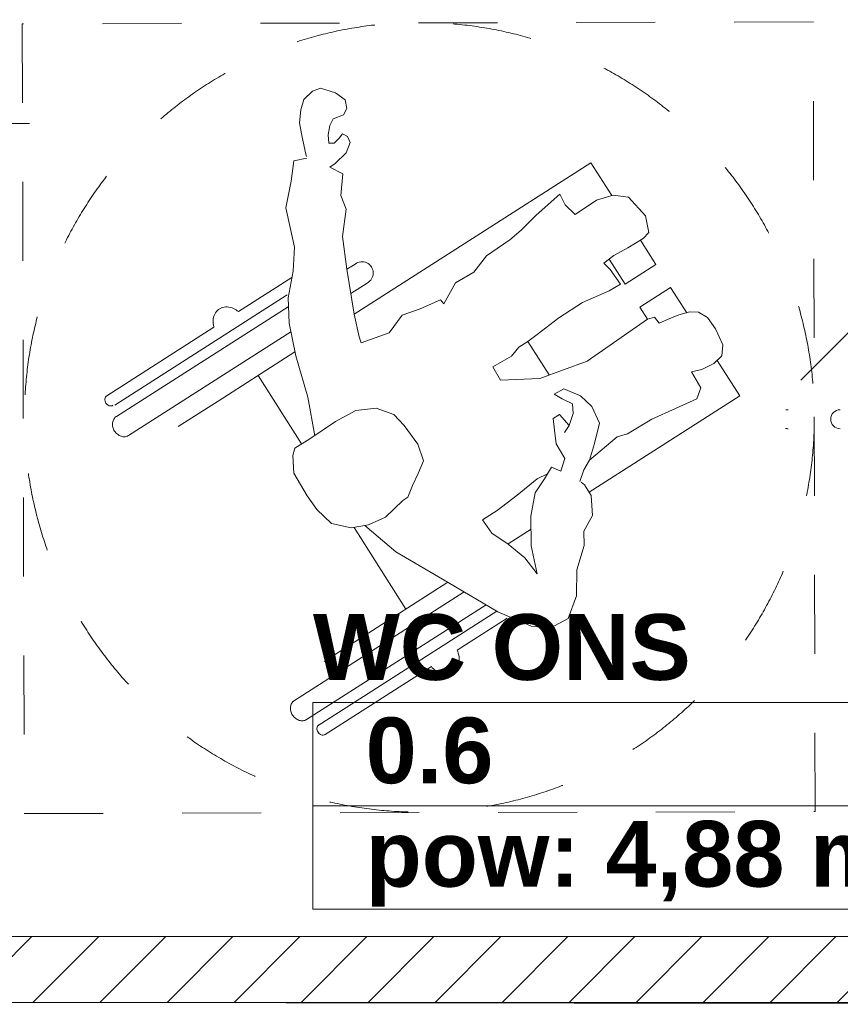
# Model space of a CAD drawing. Header units: millimetres. Extents: x 178516 to 426772, y -178579 to -115871.
# Tile 6 of 256: x 218226 to 219784, y -135207 to -133336. Entities that reach past the tile are written whole.
import ezdxf
from ezdxf.enums import TextEntityAlignment as Align

# ---------------------------------------------------------------- set-up
doc = ezdxf.new("R2010")
doc.units = ezdxf.units.MM
doc.header["$MEASUREMENT"] = 0
doc.linetypes.add('Dashed', pattern=[300, 150, -150])
doc.layers.get('0').update_dxf_attribs({"color": 252, "lineweight": 5})
for name, color, linetype, lineweight in [('2D - Rysunki i Obrazki_Nr_pióra__104', 252, 'Continuous', 5), ('2D - Rysunki i Obrazki_Nr_pióra__47', 252, 'Continuous', 5), ('HVAC_exhaust_W1.1', 30, 'Continuous', 50), ('Nowe_! NAZWY POM', 252, 'Continuous', 5), ('Nowe_! NAZWY POM_Nr_pióra__19', 252, 'Continuous', 5), ('Nowe_220-A Ściany', 252, 'Continuous', 5), ('Nowe_220-A Ściany_Nr_pióra__93', 252, 'Continuous', 5), ('Nowe_Metryczki pomieszczeń ARCHICADa_Nr_pióra__13', 252, 'Continuous', 5), ('P-SANR-FIXT_Nr_pióra__47', 252, 'Continuous', 5)]:
    doc.layers.add(name, color=color, linetype=linetype, lineweight=lineweight)
doc.layers.add('HVAC_exhaust_W1', color=7, linetype='Continuous', lineweight=50, true_color=0xd10000)
doc.styles.add('GENERATED_STYLE_2', font='arialbd.ttf')

# ---------------------------------------------------------------- blocks, each defined once
blk = doc.blocks.new('WC ONS_0.6_13', base_point=(219398.3, -134731.7))
at = {"layer": 'Nowe_Metryczki pomieszczeń ARCHICADa_Nr_pióra__13', "color": 7, "linetype": 'Continuous', "lineweight": 13}
for p, q in [((218782.7, -134633.5), (218782.7, -135026.4)), ((218782.7, -134633.5), (220013.9, -134633.5)), ((220013.9, -134633.5), (220013.9, -135026.4)), ((218782.7, -134830), (220013.9, -134830)), ((218782.7, -135026.4), (220013.9, -135026.4))]:
    blk.add_line(p, q, dxfattribs=at)
at = {"layer": 'Nowe_Metryczki pomieszczeń ARCHICADa_Nr_pióra__13', "color": 7, "lineweight": 13, "style": 'GENERATED_STYLE_2'}
for tag, p in [('ROOM_NAME', (218782.7, -134465.7)), ('ROOM_NUMBER', (218882.7, -134662.1)), ('ROOM_CALC_AREA', (218882.7, -134858.5))]:
    blk.add_attdef(tag, text='', height=125, dxfattribs=at).set_placement(p, align=Align.TOP_LEFT)
blk = doc.blocks.new('podkład 20251118')
at = {"color": 252, "linetype": 'Continuous', "lineweight": 5}
blk.add_line((218197, -133533.4), (218244.5, -133533.4), dxfattribs=at)
at = {"layer": '2D - Rysunki i Obrazki_Nr_pióra__104', "color": 252, "linetype": 'Continuous', "lineweight": 5}
for p, q in [((218765.4, -133487.9), (218781.7, -133471.8)), ((218765.4, -133487.9), (218781.7, -133471.8)), ((218781.7, -133471.8), (218797, -133466.4)), ((218781.7, -133471.8), (218797, -133466.4)), ((218797, -133466.4), (218825.7, -133475.1)), ((218797, -133466.4), (218825.7, -133475.1)), ((218825.7, -133475.1), (218843.7, -133488.6)), ((218825.7, -133475.1), (218843.7, -133488.6)), ((218759.4, -133507.5), (218765.4, -133487.9)), ((218759.4, -133507.5), (218765.4, -133487.9)), ((218843.7, -133488.6), (218847, -133505.1)), ((218843.7, -133488.6), (218847, -133505.1)), ((218757.1, -133532.4), (218759.4, -133507.5)), ((218757.1, -133532.4), (218759.4, -133507.5)), ((218847, -133505.1), (218840.6, -133517.3)), ((218847, -133505.1), (218840.6, -133517.3)), ((218762.5, -133559.5), (218757.1, -133532.4)), ((218762.5, -133559.5), (218757.1, -133532.4)), ((218821.4, -133524.7), (218815, -133537.4)), ((218821.4, -133524.7), (218815, -133537.4)), ((218840.6, -133517.3), (218821.4, -133524.7)), ((218840.6, -133517.3), (218821.4, -133524.7)), ((218815, -133537.4), (218811.6, -133554.7)), ((218815, -133537.4), (218811.6, -133554.7)), ((218832.3, -133561.4), (218839.1, -133552.9)), ((218832.3, -133561.4), (218839.1, -133552.9)), ((218839.1, -133552.9), (218848.4, -133558.2)), ((218839.1, -133552.9), (218848.4, -133558.2)), ((218769.4, -133591.7), (218762.5, -133559.5)), ((218769.4, -133591.7), (218762.5, -133559.5)), ((218811.6, -133554.7), (218812.9, -133570.6)), ((218811.6, -133554.7), (218812.9, -133570.6)), ((218812.9, -133570.6), (218822.8, -133570.7)), ((218812.9, -133570.6), (218822.8, -133570.7)), ((218822.8, -133570.7), (218832.3, -133561.4)), ((218822.8, -133570.7), (218832.3, -133561.4)), ((218853.3, -133569.5), (218845.6, -133589.5)), ((218853.3, -133569.5), (218845.6, -133589.5)), ((218848.4, -133558.2), (218853.3, -133569.5)), ((218848.4, -133558.2), (218853.3, -133569.5)), ((218845.6, -133589.5), (218825, -133609.4)), ((218845.6, -133589.5), (218825, -133609.4)), ((218741.5, -133643.3), (218746.6, -133604.1)), ((218741.5, -133643.3), (218746.6, -133604.1)), ((218746.6, -133604.1), (218771, -133599.5)), ((218746.6, -133604.1), (218771, -133599.5)), ((218770.4, -133596.4), (218769.4, -133591.7)), ((218770.4, -133596.4), (218769.4, -133591.7)), ((218825, -133609.4), (218814.5, -133616.4)), ((218825, -133609.4), (218814.5, -133616.4)), ((219310.7, -133608.2), (218860.9, -133895.7)), ((219310.7, -133608.2), (218860.9, -133895.7)), ((219310.7, -133608.2), (219350.4, -133670.4)), ((219310.7, -133608.2), (219350.4, -133670.4)), ((218814.5, -133616.4), (218839.2, -133629)), ((218814.5, -133616.4), (218839.2, -133629)), ((218839.2, -133629), (218835.9, -133670)), ((218839.2, -133629), (218835.9, -133670)), ((218730.9, -133693.6), (218741.5, -133643.3)), ((218730.9, -133693.6), (218741.5, -133643.3)), ((218835.9, -133670), (218845.6, -133696.3)), ((218835.9, -133670), (218845.6, -133696.3)), ((219206.7, -133707.8), (219251.6, -133667.9)), ((219206.7, -133707.8), (219251.6, -133667.9)), ((219251.6, -133667.9), (219261.8, -133688.3)), ((219251.6, -133667.9), (219261.8, -133688.3)), ((219321.3, -133679.1), (219280.8, -133706.4)), ((219321.3, -133679.1), (219280.8, -133706.4)), ((219352.7, -133669.7), (219321.3, -133679.1)), ((219352.7, -133669.7), (219321.3, -133679.1)), ((219381.8, -133673.5), (219352.7, -133669.7)), ((219381.8, -133673.5), (219352.7, -133669.7)), ((219414.4, -133709.2), (219381.8, -133673.5)), ((219414.4, -133709.2), (219381.8, -133673.5)), ((218747.8, -133768.2), (218730.9, -133693.6)), ((218747.8, -133768.2), (218730.9, -133693.6)), ((218845.6, -133696.3), (218838.8, -133747.9)), ((218845.6, -133696.3), (218838.8, -133747.9)), ((219261.8, -133688.3), (219280.8, -133706.4)), ((219261.8, -133688.3), (219280.8, -133706.4)), ((219178, -133736.2), (219206.7, -133707.8)), ((219178, -133736.2), (219206.7, -133707.8)), ((219420.7, -133740.5), (219414.4, -133709.2)), ((219420.7, -133740.5), (219414.4, -133709.2)), ((219156.7, -133754.3), (219178, -133736.2)), ((219156.7, -133754.3), (219178, -133736.2)), ((219409.8, -133752.2), (219420.7, -133740.5)), ((219409.8, -133752.2), (219420.7, -133740.5)), ((218838.8, -133747.9), (218847, -133810.5)), ((218838.8, -133747.9), (218847, -133810.5)), ((219132.6, -133770.8), (219156.7, -133754.3)), ((219132.6, -133770.8), (219156.7, -133754.3)), ((219380.6, -133769.7), (219409.8, -133752.2)), ((219380.6, -133769.7), (219409.8, -133752.2)), ((219404.7, -133755.3), (219434.1, -133801.3)), ((219404.7, -133755.3), (219434.1, -133801.3)), ((218745.2, -133813.9), (218747.8, -133768.2)), ((218745.2, -133813.9), (218747.8, -133768.2)), ((219112.5, -133784.8), (219132.6, -133770.8)), ((219112.5, -133784.8), (219132.6, -133770.8)), ((219354.3, -133784.1), (219380.6, -133769.7)), ((219354.3, -133784.1), (219380.6, -133769.7)), ((219088.3, -133816), (219112.5, -133784.8)), ((219088.3, -133816), (219112.5, -133784.8)), ((219335.4, -133798.6), (219354.3, -133784.1)), ((219335.4, -133798.6), (219354.3, -133784.1)), ((219375.6, -133838.7), (219345.2, -133791.1)), ((219375.6, -133838.7), (219345.2, -133791.1)), ((218735.4, -133864.8), (218745.2, -133813.9)), ((218735.4, -133864.8), (218745.2, -133813.9)), ((218862.6, -133800.5), (218847, -133810.5)), ((218847, -133810.5), (218860.9, -133895.7)), ((218847, -133810.5), (218860.9, -133895.7)), ((219053.4, -133836.1), (219088.3, -133816)), ((219053.4, -133836.1), (219088.3, -133816)), ((219335.4, -133798.6), (219347.5, -133810.7)), ((219335.4, -133798.6), (219347.5, -133810.7)), ((219347.5, -133810.7), (219367.1, -133838.5)), ((219347.5, -133810.7), (219367.1, -133838.5)), ((219434.1, -133801.3), (219375.6, -133838.7)), ((219434.1, -133801.3), (219375.6, -133838.7)), ((218641.2, -133890.9), (218742.9, -133825.9)), ((218641.2, -133890.9), (218742.9, -133825.9)), ((218885.5, -133836.8), (218854.5, -133856.6)), ((219031.2, -133876), (219053.4, -133836.1)), ((219031.2, -133876), (219053.4, -133836.1)), ((219345.3, -133851.3), (219294.8, -133873.5)), ((219345.3, -133851.3), (219294.8, -133873.5)), ((219367.1, -133838.5), (219345.3, -133851.3)), ((219367.1, -133838.5), (219345.3, -133851.3)), ((219462.2, -133845.3), (219403.7, -133882.7)), ((219462.2, -133845.3), (219403.7, -133882.7)), ((219492.8, -133893.1), (219462.2, -133845.3)), ((219492.8, -133893.1), (219462.2, -133845.3)), ((218733.7, -133859.3), (218406.5, -134068.4)), ((218737.7, -133913.1), (218735.4, -133864.8)), ((218737.7, -133913.1), (218735.4, -133864.8)), ((218986.5, -133885.5), (219025.3, -133868.6)), ((218986.5, -133885.5), (219025.3, -133868.6)), ((219025.3, -133868.6), (219031.2, -133876)), ((219025.3, -133868.6), (219031.2, -133876)), ((218735.4, -133881.8), (218409.4, -134090.1)), ((218735.4, -133881.8), (218409.4, -134090.1)), ((218952, -133897.5), (218986.5, -133885.5)), ((218952, -133897.5), (218986.5, -133885.5)), ((219294.8, -133873.5), (219249.5, -133902.4)), ((219294.8, -133873.5), (219249.5, -133902.4)), ((219403.7, -133882.7), (219418.3, -133905.5)), ((219403.7, -133882.7), (219418.3, -133905.5)), ((218860.9, -133895.7), (218870.2, -133938.5)), ((218860.9, -133895.7), (218870.2, -133938.5)), ((218927.5, -133931.1), (218952, -133897.5)), ((218927.5, -133931.1), (218952, -133897.5)), ((219249.5, -133902.4), (219208.8, -133934.1)), ((219249.5, -133902.4), (219208.8, -133934.1)), ((219418.3, -133905.5), (219303.4, -133984.8)), ((219418.3, -133905.5), (219303.4, -133984.8)), ((219418.3, -133905.5), (219431.7, -133901.5)), ((219418.3, -133905.5), (219431.7, -133901.5)), ((219431.7, -133901.5), (219440.4, -133913.1)), ((219431.7, -133901.5), (219440.4, -133913.1)), ((219456.2, -133905.9), (219440.4, -133913.1)), ((219456.2, -133905.9), (219440.4, -133913.1)), ((219478, -133897.2), (219456.2, -133905.9)), ((219478, -133897.2), (219456.2, -133905.9)), ((219498.5, -133891.5), (219478, -133897.2)), ((219498.5, -133891.5), (219478, -133897.2)), ((219515.2, -133891.8), (219498.5, -133891.5)), ((219515.2, -133891.8), (219498.5, -133891.5)), ((219532.4, -133901.9), (219515.2, -133891.8)), ((219532.4, -133901.9), (219515.2, -133891.8)), ((219547.6, -133923.8), (219532.4, -133901.9)), ((219547.6, -133923.8), (219532.4, -133901.9)), ((218391.2, -134050.7), (218594.6, -133920.7)), ((218391.2, -134050.7), (218594.6, -133920.7)), ((218750, -133974.8), (218737.7, -133913.1)), ((218750, -133974.8), (218737.7, -133913.1)), ((219561, -133954.3), (219547.6, -133923.8)), ((219561, -133954.3), (219547.6, -133923.8)), ((218740.9, -133929.2), (218432.5, -134126.3)), ((218740.9, -133929.2), (218432.5, -134126.3)), ((218870.2, -133938.5), (218874.5, -133949.9)), ((218870.2, -133938.5), (218874.5, -133949.9)), ((218874.5, -133949.9), (218927.5, -133931.1)), ((218874.5, -133949.9), (218927.5, -133931.1)), ((219208.8, -133934.1), (219191.2, -133947.6)), ((219208.8, -133934.1), (219191.2, -133947.6)), ((219173.9, -133958.6), (219160.1, -133975.3)), ((219173.9, -133958.6), (219160.1, -133975.3)), ((219191.2, -133947.6), (219173.9, -133958.6)), ((219191.2, -133947.6), (219173.9, -133958.6)), ((219191.2, -133947.6), (219231.6, -134010.8)), ((219191.2, -133947.6), (219231.6, -134010.8)), ((219559.5, -133975), (219561, -133954.3)), ((219559.5, -133975), (219561, -133954.3)), ((218748.6, -133967.4), (218602.4, -134060.8)), ((218748.6, -133967.4), (218602.4, -134060.8)), ((218773, -134053.2), (218750, -133974.8)), ((218773, -134053.2), (218750, -133974.8)), ((219160.1, -133975.3), (219124.4, -133995.6)), ((219160.1, -133975.3), (219124.4, -133995.6)), ((219544.2, -133989.7), (219559.5, -133975)), ((219544.2, -133989.7), (219559.5, -133975)), ((219593.6, -134050.9), (219550.6, -133983.5)), ((219593.6, -134050.9), (219550.6, -133983.5)), ((219124.4, -133995.6), (219138.9, -134021.3)), ((219124.4, -133995.6), (219138.9, -134021.3)), ((219303.4, -133984.8), (219213.4, -134017.8)), ((219303.4, -133984.8), (219213.4, -134017.8)), ((219501.9, -134005.1), (219521.1, -134000.9)), ((219501.9, -134005.1), (219521.1, -134000.9)), ((219521.1, -134000.9), (219544.2, -133989.7)), ((219521.1, -134000.9), (219544.2, -133989.7)), ((218678.7, -134012.1), (218761.1, -134142.4)), ((218678.7, -134012.1), (218761.1, -134142.4)), ((219213.4, -134017.8), (219138.9, -134021.3)), ((219213.4, -134017.8), (219138.9, -134021.3)), ((219501.9, -134005.1), (219519.6, -134035.9)), ((219501.9, -134005.1), (219519.6, -134035.9)), ((219259, -134037.6), (219241.2, -134047.9)), ((219259, -134037.6), (219241.2, -134047.9)), ((219290.9, -134050.9), (219259, -134037.6)), ((219290.9, -134050.9), (219259, -134037.6)), ((219519.6, -134035.9), (219512, -134056.4)), ((219519.6, -134035.9), (219512, -134056.4)), ((218786.1, -134126.6), (218773, -134053.2)), ((218786.1, -134126.6), (218773, -134053.2)), ((219241.2, -134047.9), (219256, -134056.4)), ((219241.2, -134047.9), (219256, -134056.4)), ((219256, -134056.4), (219275.5, -134066.3)), ((219256, -134056.4), (219275.5, -134066.3)), ((219312.2, -134070.9), (219290.9, -134050.9)), ((219312.2, -134070.9), (219290.9, -134050.9)), ((219593.6, -134050.9), (219307.2, -134233.9)), ((219593.6, -134050.9), (219307.2, -134233.9)), ((219512, -134056.4), (219471.2, -134074.7)), ((219512, -134056.4), (219471.2, -134074.7)), ((218602.4, -134060.8), (218526.4, -134109.4)), ((218602.4, -134060.8), (218526.4, -134109.4)), ((218902.8, -134074.4), (218864.1, -134078.9)), ((218902.8, -134074.4), (218864.1, -134078.9)), ((218936.3, -134086.1), (218902.8, -134074.4)), ((218936.3, -134086.1), (218902.8, -134074.4)), ((219275.5, -134066.3), (219276.8, -134084.5)), ((219275.5, -134066.3), (219276.8, -134084.5)), ((219327, -134102.9), (219312.2, -134070.9)), ((219327, -134102.9), (219312.2, -134070.9)), ((219471.2, -134074.7), (219426.4, -134095.5)), ((219471.2, -134074.7), (219426.4, -134095.5)), ((218864.1, -134078.9), (218825.8, -134099.7)), ((218864.1, -134078.9), (218825.8, -134099.7)), ((218956.2, -134107.4), (218936.3, -134086.1)), ((218956.2, -134107.4), (218936.3, -134086.1)), ((219250.9, -134086.5), (219238.9, -134094.2)), ((219250.9, -134086.5), (219238.9, -134094.2)), ((219238.9, -134094.2), (219241.6, -134116)), ((219238.9, -134094.2), (219241.6, -134116)), ((219269.7, -134107.1), (219250.9, -134086.5)), ((219269.7, -134107.1), (219250.9, -134086.5)), ((219276.8, -134084.5), (219269.7, -134107.1)), ((219276.8, -134084.5), (219269.7, -134107.1)), ((219426.4, -134095.5), (219380.1, -134122.8)), ((219426.4, -134095.5), (219380.1, -134122.8)), ((218825.8, -134099.7), (218776.9, -134132.8)), ((218825.8, -134099.7), (218776.9, -134132.8)), ((218981.7, -134142.6), (218956.2, -134107.4)), ((218981.7, -134142.6), (218956.2, -134107.4)), ((219269.7, -134107.1), (219260.6, -134120.7)), ((219269.7, -134107.1), (219260.6, -134120.7)), ((219317.8, -134141.3), (219327, -134102.9)), ((219317.8, -134141.3), (219327, -134102.9)), ((218776.9, -134132.8), (218748.1, -134150.3)), ((218776.9, -134132.8), (218748.1, -134150.3)), ((219241.6, -134116), (219245, -134141.9)), ((219241.6, -134116), (219245, -134141.9)), ((219360.4, -134128.7), (219308.2, -134173.2)), ((219360.4, -134128.7), (219308.2, -134173.2)), ((219380.1, -134122.8), (219360.4, -134128.7)), ((219380.1, -134122.8), (219360.4, -134128.7)), ((218748.1, -134150.3), (218744.8, -134164.3)), ((218748.1, -134150.3), (218744.8, -134164.3)), ((218992.7, -134174.2), (218981.7, -134142.6)), ((218992.7, -134174.2), (218981.7, -134142.6)), ((219245, -134141.9), (219261, -134169.8)), ((219245, -134141.9), (219261, -134169.8)), ((219308.2, -134173.2), (219317.8, -134141.3)), ((219308.2, -134173.2), (219317.8, -134141.3)), ((218744.8, -134164.3), (218746.1, -134197.6)), ((218744.8, -134164.3), (218746.1, -134197.6)), ((219261, -134169.8), (219253.6, -134193.9)), ((219261, -134169.8), (219253.6, -134193.9)), ((218982.6, -134198.2), (218992.7, -134174.2)), ((218982.6, -134198.2), (218992.7, -134174.2)), ((219235.8, -134186.3), (219222.4, -134208.6)), ((219235.8, -134186.3), (219222.4, -134208.6)), ((219253.6, -134193.9), (219235.8, -134186.3)), ((219253.6, -134193.9), (219235.8, -134186.3)), ((219297.3, -134191.4), (219308.2, -134173.2)), ((219297.3, -134191.4), (219308.2, -134173.2)), ((218746.1, -134197.6), (218771.5, -134241.1)), ((218746.1, -134197.6), (218771.5, -134241.1)), ((218972.1, -134221.4), (218982.6, -134198.2)), ((218972.1, -134221.4), (218982.6, -134198.2)), ((219170.5, -134239.7), (219208.6, -134208.3)), ((219170.5, -134239.7), (219208.6, -134208.3)), ((219222.4, -134208.6), (219204.9, -134235.5)), ((219222.4, -134208.6), (219204.9, -134235.5)), ((219208.6, -134208.3), (219228.3, -134198.8)), ((219208.6, -134208.3), (219228.3, -134198.8)), ((219289.5, -134213.4), (219297.3, -134191.4)), ((219289.5, -134213.4), (219297.3, -134191.4)), ((218963.2, -134243.7), (218972.1, -134221.4)), ((218963.2, -134243.7), (218972.1, -134221.4)), ((219298.6, -134219.7), (219292, -134215.1)), ((219298.6, -134219.7), (219292, -134215.1)), ((219311, -134240.3), (219298.6, -134219.7)), ((219311, -134240.3), (219298.6, -134219.7)), ((218771.5, -134241.1), (218790.3, -134266.8)), ((218771.5, -134241.1), (218790.3, -134266.8)), ((218953.4, -134249.9), (218963.2, -134243.7)), ((218953.4, -134249.9), (218963.2, -134243.7)), ((219132.8, -134268.5), (219170.5, -134239.7)), ((219132.8, -134268.5), (219170.5, -134239.7)), ((219204.9, -134235.5), (219196.7, -134279.3)), ((219204.9, -134235.5), (219196.7, -134279.3)), ((219313.7, -134278.1), (219311, -134240.3)), ((219313.7, -134278.1), (219311, -134240.3)), ((218953.4, -134249.9), (218920.3, -134281.2)), ((218953.4, -134249.9), (218920.3, -134281.2)), ((218790.3, -134266.8), (218818, -134293.2)), ((218790.3, -134266.8), (218818, -134293.2)), ((218888.3, -134296.1), (218920.3, -134281.2)), ((218888.3, -134296.1), (218920.3, -134281.2)), ((219104.5, -134286.7), (219132.8, -134268.5)), ((219104.5, -134286.7), (219132.8, -134268.5)), ((219196.7, -134279.3), (219197.5, -134335.8)), ((219196.7, -134279.3), (219197.5, -134335.8)), ((219297.3, -134307.9), (219313.7, -134278.1)), ((219297.3, -134307.9), (219313.7, -134278.1)), ((218818, -134293.2), (218855, -134301.8)), ((218818, -134293.2), (218855, -134301.8)), ((218855, -134301.8), (218888.3, -134296.1)), ((218855, -134301.8), (218888.3, -134296.1)), ((218861, -134300.8), (218959.3, -134456.3)), ((218861, -134300.8), (218959.3, -134456.3)), ((218881.1, -134297.4), (218940.3, -134347.5)), ((218881.1, -134297.4), (218940.3, -134347.5)), ((219122.3, -134312.1), (219104.5, -134286.7)), ((219122.3, -134312.1), (219104.5, -134286.7)), ((219153.8, -134332.5), (219122.3, -134312.1)), ((219153.8, -134332.5), (219122.3, -134312.1)), ((219197.1, -134304.3), (219153.4, -134332.2)), ((219197.1, -134304.3), (219153.4, -134332.2)), ((219297.8, -134335.2), (219297.3, -134307.9)), ((219297.8, -134335.2), (219297.3, -134307.9)), ((219185, -134358.5), (219153.8, -134332.5)), ((219185, -134358.5), (219153.8, -134332.5)), ((219197.5, -134335.8), (219208.6, -134389.4)), ((219197.5, -134335.8), (219208.6, -134389.4)), ((219283.8, -134381.8), (219297.8, -134335.2)), ((219283.8, -134381.8), (219297.8, -134335.2)), ((218940.3, -134347.5), (219039.6, -134405.4)), ((218940.3, -134347.5), (219039.6, -134405.4)), ((219208.6, -134389.4), (219185, -134358.5)), ((219208.6, -134389.4), (219185, -134358.5)), ((219283.5, -134430.8), (219283.8, -134381.8)), ((219283.5, -134430.8), (219283.8, -134381.8)), ((219039.2, -134405.2), (218804, -134555.5)), ((219039.2, -134405.2), (218804, -134555.5)), ((219039.6, -134405.4), (219133.7, -134461.2)), ((219039.6, -134405.4), (219133.7, -134461.2)), ((219070.2, -134423.5), (218747.5, -134629.8)), ((219070.2, -134423.5), (218747.5, -134629.8)), ((219267.4, -134474.2), (219283.5, -134430.8)), ((219267.4, -134474.2), (219283.5, -134430.8)), ((218770.6, -134665.9), (219111.5, -134448)), ((218770.6, -134665.9), (219111.5, -134448)), ((219132.3, -134460.3), (218792.7, -134677.3)), ((219133.7, -134461.2), (219197.4, -134488.6)), ((219133.7, -134461.2), (219197.4, -134488.6)), ((219056.4, -134534.1), (219151.6, -134473.3)), ((219197.4, -134488.6), (219233.5, -134492.1)), ((219197.4, -134488.6), (219233.5, -134492.1)), ((219233.5, -134492.1), (219267.4, -134474.2)), ((219233.5, -134492.1), (219267.4, -134474.2)), ((218805.7, -134694.3), (219007.6, -134565.3)), ((218805.7, -134694.3), (219007.6, -134565.3))]:
    blk.add_line(p, q, dxfattribs=at)
for centre, radius, start, end in [((218875.7, -133817.6), 21.5, 297.3116, 127.3769), ((218620.8, -133908.4), 27.6, 140.5723, 165.3928), ((218620.8, -133908.4), 27.6, 140.5723, 165.3928), ((218618.4, -133906.6), 24.6, 113.5184, 140.3382), ((218618.4, -133906.6), 24.6, 113.5184, 140.3382), ((218618.9, -133908.1), 26.2, 87.4994, 113.2242), ((218618.9, -133908.1), 26.2, 87.4994, 113.2242), ((218618.6, -133913.5), 31.6, 64.7804, 87.4392), ((218618.6, -133913.5), 31.6, 64.7804, 87.4392), ((218616.1, -133919.1), 37.7, 48.398, 64.9355), ((218616.1, -133919.1), 37.7, 48.398, 64.9355), ((218626.8, -133910), 33.8, 165.3787, 187.0501), ((218626.8, -133910), 33.8, 165.3787, 187.0501), ((218632.7, -133909.4), 39.7, 186.9118, 196.5442), ((218632.7, -133909.4), 39.7, 186.9118, 196.5442), ((218397.5, -134058.1), 10.1, 161.5955, 183.7498), ((218397.5, -134058.1), 10.1, 161.5955, 183.7498), ((218399.4, -134058), 12, 183.6219, 203.3233), ((218399.4, -134058), 12, 183.6219, 203.3233), ((218395.8, -134057.5), 8.27, 136.2809, 161.5744), ((218395.8, -134057.5), 8.27, 136.2809, 161.5744), ((218395.2, -134057.1), 7.56, 122.5802, 136.013), ((218395.2, -134057.1), 7.56, 122.5802, 136.013), ((218400.2, -134057.7), 12.8, 203.1429, 221.979), ((218400.2, -134057.7), 12.8, 203.1429, 221.979), ((218399.6, -134058.3), 12, 221.8371, 241.5385), ((218399.6, -134058.3), 12, 221.8371, 241.5385), ((218398.7, -134060), 10.1, 241.4106, 263.5649), ((218398.7, -134060), 10.1, 241.4106, 263.5649), ((218398.5, -134061.8), 8.27, 263.586, 288.8795), ((218398.5, -134061.8), 8.27, 263.586, 288.8795), ((218398.7, -134062.5), 7.56, 289.1474, 302.5802), ((218398.7, -134062.5), 7.56, 289.1474, 302.5802), ((218418.6, -134103.7), 16.5, 136.2581, 161.5539), ((218418.6, -134103.7), 16.5, 136.2581, 161.5539), ((218417.5, -134102.8), 15.1, 122.5574, 135.99), ((218417.5, -134102.8), 15.1, 122.5574, 135.99), ((218422, -134104.9), 20.1, 161.5753, 183.7322), ((218422, -134104.9), 20.1, 161.5753, 183.7322), ((218425.8, -134104.7), 23.9, 183.6044, 203.3072), ((218425.8, -134104.7), 23.9, 183.6044, 203.3072), ((218427.4, -134104.1), 25.6, 203.1461, 221.9822), ((218427.4, -134104.1), 25.6, 203.1461, 221.9822), ((218426.2, -134105.2), 23.9, 221.821, 241.5209), ((218426.2, -134105.2), 23.9, 221.821, 241.5209), ((218424.4, -134108.6), 20.1, 241.393, 263.5446), ((218424.4, -134108.6), 20.1, 241.393, 263.5446), ((218424, -134112.2), 16.5, 263.5656, 288.8567), ((218424, -134112.2), 16.5, 263.5656, 288.8567), ((218424.4, -134113.6), 15.1, 289.1244, 302.603), ((218424.4, -134113.6), 15.1, 289.1244, 302.603), ((219019.3, -134552.3), 41.3, 16.7576, 26.1885), ((219019.3, -134552.3), 41.3, 16.7576, 26.1885), ((219023.4, -134551.2), 37, 356.5433, 16.9141), ((219023.4, -134551.2), 37, 356.5433, 16.9141), ((219030, -134551.7), 30.5, 333.4166, 356.6387), ((219030, -134551.7), 30.5, 333.4166, 356.6387), ((219038.9, -134540.1), 40.2, 218.8623, 234.7698), ((219038.9, -134540.1), 40.2, 218.8623, 234.7698), ((219036, -134544.4), 34.9, 234.601, 255.7802), ((219036, -134544.4), 34.9, 234.601, 255.7802), ((219034.4, -134550.7), 28.5, 255.7327, 280.0076), ((219034.4, -134550.7), 28.5, 255.7327, 280.0076), ((219035, -134554.3), 24.8, 280.1991, 306.8677), ((219035, -134554.3), 24.8, 280.1991, 306.8677), ((219034.4, -134553.8), 25.6, 307.1798, 333.3111), ((219034.4, -134553.8), 25.6, 307.1798, 333.3111), ((218760, -134644.5), 20.1, 161.5753, 183.7322), ((218760, -134644.5), 20.1, 161.5753, 183.7322), ((218756.6, -134643.4), 16.5, 136.2581, 161.5539), ((218756.6, -134643.4), 16.5, 136.2581, 161.5539), ((218755.6, -134642.5), 15.1, 122.5574, 135.99), ((218755.6, -134642.5), 15.1, 122.5574, 135.99), ((218763.9, -134644.3), 23.9, 183.6044, 203.3072), ((218763.9, -134644.3), 23.9, 183.6044, 203.3072), ((218765.4, -134643.7), 25.6, 203.1461, 221.9822), ((218765.4, -134643.7), 25.6, 203.1461, 221.9822), ((218764.3, -134644.9), 23.9, 221.821, 241.5209), ((218764.3, -134644.9), 23.9, 221.821, 241.5209), ((218762.5, -134648.3), 20.1, 241.393, 263.5446), ((218762.5, -134648.3), 20.1, 241.393, 263.5446), ((218762.1, -134651.9), 16.5, 263.5656, 288.8567), ((218762.1, -134651.9), 16.5, 263.5656, 288.8567), ((218762.4, -134653.2), 15.1, 289.1244, 302.603), ((218762.4, -134653.2), 15.1, 289.1244, 302.603), ((218798.1, -134682.6), 7.56, 122.5802, 136.013), ((218798.1, -134682.6), 7.56, 122.5802, 136.013), ((218800.4, -134683.6), 10.1, 161.5955, 183.7498), ((218800.4, -134683.6), 10.1, 161.5955, 183.7498), ((218802.3, -134683.5), 12, 183.6219, 203.3233), ((218802.3, -134683.5), 12, 183.6219, 203.3233), ((218798.7, -134683), 8.27, 136.2809, 161.5744), ((218798.7, -134683), 8.27, 136.2809, 161.5744), ((218803.1, -134683.2), 12.8, 203.1396, 221.9757), ((218803.1, -134683.2), 12.8, 203.1396, 221.9757), ((218802.5, -134683.8), 12, 221.8371, 241.5385), ((218802.5, -134683.8), 12, 221.8371, 241.5385), ((218801.6, -134685.5), 10.1, 241.4106, 263.5649), ((218801.6, -134685.5), 10.1, 241.4106, 263.5649), ((218801.4, -134687.3), 8.27, 263.586, 288.8795), ((218801.4, -134687.3), 8.27, 263.586, 288.8795), ((218801.6, -134688), 7.56, 289.1474, 302.5802), ((218801.6, -134688), 7.56, 289.1474, 302.5802)]:
    blk.add_arc(centre, radius, start, end, dxfattribs=at)
at = {"layer": '2D - Rysunki i Obrazki_Nr_pióra__47', "color": 252, "linetype": 'Dashed', "lineweight": 5}
for p, q in [((219733, -133340.4), (218230.6, -133344.2)), ((219733, -133340.4), (218230.6, -133344.2)), ((218230.6, -133344.2), (218234.3, -134844.6)), ((218230.6, -133344.2), (218234.3, -134844.6)), ((219736.7, -134840.9), (219733, -133340.4)), ((219736.7, -134840.9), (219733, -133340.4)), ((218234.3, -134844.6), (219736.7, -134840.9)), ((218234.3, -134844.6), (219736.7, -134840.9))]:
    blk.add_line(p, q, dxfattribs=at)
blk.add_circle((218984.9, -134091.7), 750.2, dxfattribs=at)
blk.add_circle((218984.9, -134091.7), 750.2, dxfattribs=at)
at = {"layer": 'Nowe_! NAZWY POM_Nr_pióra__19', "color": 252, "linetype": 'Continuous', "lineweight": 5}
for p, q in [((218197, -135078.4), (220767.1, -135078.4)), ((221147, -135207), (218053.5, -135203.4))]:
    blk.add_line(p, q, dxfattribs=at)
at = {"layer": 'Nowe_220-A Ściany', "color": 252, "linetype": 'Continuous', "lineweight": 5}
for p, q in [((218123.7, -135203.4), (218248.7, -135078.4)), ((218250.9, -135203.4), (218375.9, -135078.4)), ((218378.2, -135203.4), (218503.2, -135078.4)), ((218505.5, -135203.4), (218630.5, -135078.4)), ((218632.8, -135203.4), (218757.8, -135078.4)), ((218760.1, -135203.4), (218885.1, -135078.4)), ((218887.3, -135203.4), (219012.3, -135078.4)), ((219014.6, -135203.4), (219139.6, -135078.4)), ((219141.9, -135203.4), (219266.9, -135078.4)), ((219269.2, -135203.4), (219394.2, -135078.4)), ((219396.4, -135203.4), (219521.4, -135078.4)), ((219523.7, -135203.4), (219648.7, -135078.4)), ((219651, -135203.4), (219776, -135078.4)), ((219778.3, -135203.4), (219903.3, -135078.4))]:
    blk.add_line(p, q, dxfattribs=at)
at = {"layer": 'Nowe_220-A Ściany_Nr_pióra__93', "color": 252, "linetype": 'Continuous', "lineweight": 5}
for p, q in [((220927.1, -135078.4), (218197, -135078.4)), ((216622, -135203.4), (221147, -135203.4))]:
    blk.add_line(p, q, dxfattribs=at)
at = {"layer": 'P-SANR-FIXT_Nr_pióra__47', "color": 252, "linetype": 'Continuous', "lineweight": 5}
for p, q in [((219680.9, -134077.4), (219681.6, -134077.3)), ((219680.9, -134077.4), (219681.6, -134077.3)), ((219681.6, -134077.3), (219682.3, -134077.3)), ((219681.6, -134077.3), (219682.3, -134077.3)), ((219682.3, -134077.3), (219683, -134077.3)), ((219682.3, -134077.3), (219683, -134077.3)), ((219683.5, -134077.3), (219683.4, -134077.3)), ((219683.5, -134077.3), (219683.4, -134077.3)), ((219683.7, -134077.3), (219683.5, -134077.3)), ((219683.5, -134077.3), (219683.6, -134077.3)), ((219683.7, -134077.3), (219683.5, -134077.3)), ((219683.5, -134077.3), (219683.6, -134077.3)), ((219683.6, -134077.3), (219683.9, -134077.3)), ((219683.6, -134077.3), (219683.9, -134077.3)), ((219684, -134077.3), (219683.7, -134077.3)), ((219684, -134077.3), (219683.7, -134077.3)), ((219683.9, -134077.3), (219684.3, -134077.3)), ((219683.9, -134077.3), (219684.3, -134077.3)), ((219684.4, -134077.3), (219684, -134077.3)), ((219684.4, -134077.3), (219684, -134077.3)), ((219684.3, -134077.3), (219684.7, -134077.3)), ((219684.3, -134077.3), (219684.7, -134077.3)), ((219684.9, -134077.3), (219684.4, -134077.3)), ((219684.9, -134077.3), (219684.4, -134077.3)), ((219685.5, -134077.3), (219684.9, -134077.3)), ((219685.5, -134077.3), (219684.9, -134077.3)), ((219681.3, -134113.1), (219680.6, -134113)), ((219681.3, -134113.1), (219680.6, -134113)), ((219682, -134113.2), (219681.3, -134113.1)), ((219682, -134113.2), (219681.3, -134113.1)), ((219682.7, -134113.2), (219682, -134113.2)), ((219682.7, -134113.2), (219682, -134113.2)), ((219683.5, -134113.3), (219683.4, -134113.3)), ((219683.5, -134113.3), (219683.4, -134113.3)), ((219683.7, -134113.3), (219683.5, -134113.3)), ((219683.5, -134113.3), (219683.6, -134113.3)), ((219683.7, -134113.3), (219683.5, -134113.3)), ((219683.5, -134113.3), (219683.6, -134113.3)), ((219683.6, -134113.3), (219683.9, -134113.3)), ((219683.6, -134113.3), (219683.9, -134113.3)), ((219684, -134113.3), (219683.7, -134113.3)), ((219684, -134113.3), (219683.7, -134113.3)), ((219683.9, -134113.3), (219684.3, -134113.3)), ((219683.9, -134113.3), (219684.3, -134113.3)), ((219684.4, -134113.3), (219684, -134113.3)), ((219684.4, -134113.3), (219684, -134113.3)), ((219684.3, -134113.3), (219684.7, -134113.3)), ((219684.3, -134113.3), (219684.7, -134113.3)), ((219684.7, -134113.3), (219685.3, -134113.3)), ((219684.7, -134113.3), (219685.3, -134113.3))]:
    blk.add_line(p, q, dxfattribs=at)
blk.add_arc((219784.2, -134095.3), 18, 90, 270, dxfattribs=at)
blk.add_arc((219784.2, -134095.3), 18, 90, 270, dxfattribs=at)
blk.add_arc((219784.2, -134095.3), 18, 90, 270, dxfattribs=at)
blk.add_arc((219784.2, -134095.3), 18, 90, 270, dxfattribs=at)
at = {"layer": 'Nowe_! NAZWY POM', "color": 7, "linetype": 'Continuous', "lineweight": 13}
blk.add_blockref('WC ONS_0.6_13', (219398.3, -134731.7), dxfattribs=at).add_auto_attribs({'ROOM_NAME': 'WC ONS', 'ROOM_NUMBER': '0.6', 'ROOM_CALC_AREA': 'pow: 4,88 m2'})
blk = doc.blocks.new('*U313')
at = {"color": 211, "linetype": 'Continuous', "lineweight": -3, "extrusion": (-1, -3.7494e-32, 3.06162e-16)}
for major_axis in [(0, 0, 62.5), (0, 0, -62.5)]:
    blk.add_ellipse((0, 0), major_axis=major_axis, ratio=1, start_param=0, end_param=3.141593, dxfattribs=at)
at = {"color": 211, "linetype": 'Continuous', "lineweight": -2, "extrusion": (1, 3.7494e-32, -3.06162e-16)}
for major_axis in [(0, 0, -62.5), (0, 0, 62.5)]:
    blk.add_ellipse((0, 0), major_axis=major_axis, ratio=1, start_param=0, end_param=3.141593, dxfattribs=at)
blk = doc.blocks.new('A$C083d250a')
at = {"layer": 'HVAC_exhaust_W1.1', "lineweight": 15, "elevation": -20}
blk.add_lwpolyline([(294, 294.5), (410.6, 411.3)], dxfattribs=at)
at = {"layer": 'HVAC_exhaust_W1.1'}
blk.add_solid([(276.3, 312.2, -20), (188.1, 188.4, -20), (311.7, 276.9, -20)], dxfattribs=at)
blk = doc.blocks.new('A$C40791640')
at = {"layer": 'HVAC_exhaust_W1.1'}
for centre, radius in [((0, 0), 117.5), ((0, 0), 100), ((0, 0, 200), 62.5)]:
    blk.add_circle(centre, radius, dxfattribs=at)
at = {"layer": 'HVAC_exhaust_W1', "xscale": -1}
blk.add_blockref('A$C083d250a', (0, 0), dxfattribs=at)
at = {"layer": 'HVAC_exhaust_W1'}
blk.add_blockref('A$C083d250a', (0, 0), dxfattribs=at)
at = {"layer": 'HVAC_exhaust_W1', "rotation": 180}
blk.add_blockref('A$C083d250a', (0, 0), dxfattribs=at)
at = {"layer": 'HVAC_exhaust_W1', "xscale": -1, "rotation": 180}
blk.add_blockref('A$C083d250a', (0, 0), dxfattribs=at)
at = {"layer": 'HVAC_exhaust_W1.1', "extrusion": (-1.22465e-16, -1, -3.06162e-16), "rotation": 90}
blk.add_blockref('*U313', (0, 200), dxfattribs=at)

msp = doc.modelspace()

# ---------------------------------------------------------------- block references
msp.add_blockref('podkład 20251118', (0, 0))
at = {"layer": 'HVAC_exhaust_W1.1'}
msp.add_blockref('A$C40791640', (220119.9, -133610), dxfattribs=at)

doc.saveas('drawing.dxf')
